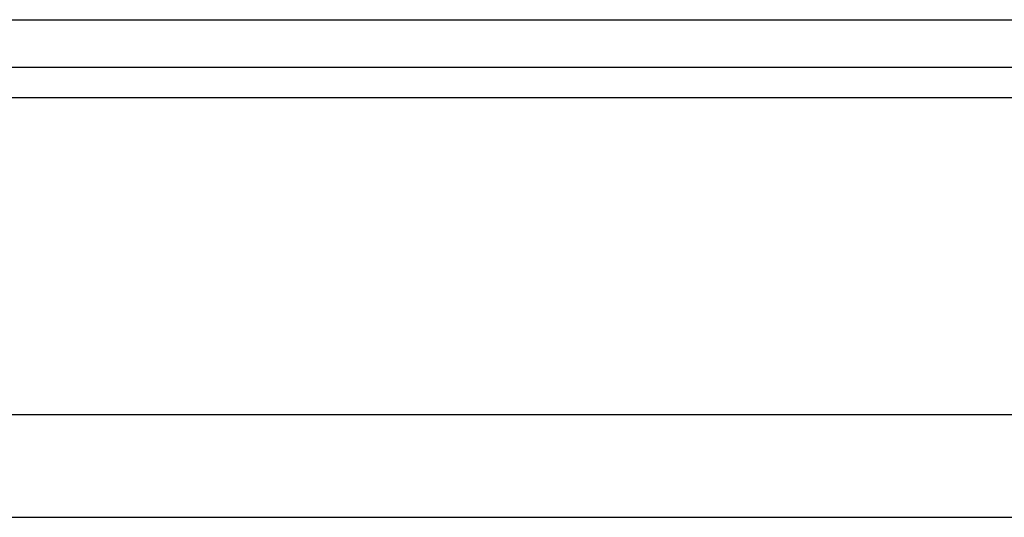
# Model space of a CAD drawing. Header units: millimetres. Extents: x 21 to 337, y -32 to 64.
# Tile 4 of 50: x 247.41 to 258.89, y -13.41 to -7.61. Entities that reach past the tile are written whole.
import ezdxf

# ---------------------------------------------------------------- set-up
doc = ezdxf.new("R2010")
doc.units = ezdxf.units.MM
doc.header["$LTSCALE"] = 0.15
doc.layers.add('OUT', color=3, linetype='CONTINUOUS')

msp = doc.modelspace()

# ---------------------------------------------------------------- linework, layer by layer
at = {"layer": 'OUT', "color": 0}
for p, q in [((229.394, -7.609), (288.394, -7.609)), ((186.468, -8.163), (334.894, -8.163)), ((186.414, -8.516), (334.894, -8.516)), ((185.291, -12.209), (334.894, -12.209)), ((148.894, -13.409), (334.894, -13.409))]:
    msp.add_line(p, q, dxfattribs=at)

doc.saveas('drawing.dxf')
